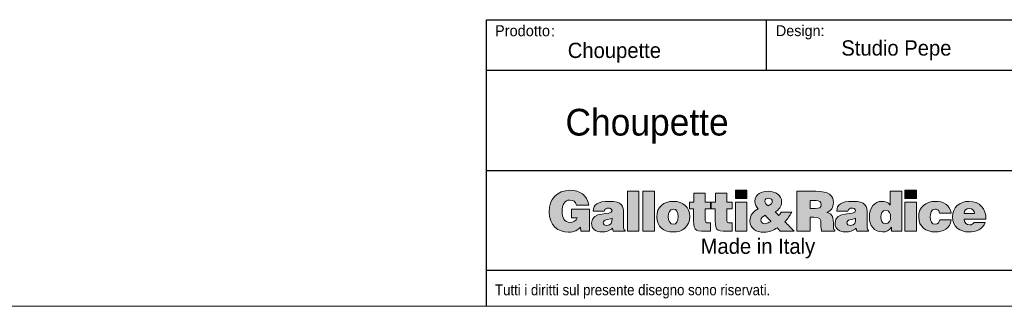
# Model space of a CAD drawing. Header units: millimetres. Extents: x 40 to 3320, y 40 to 2336.
# Tile 2 of 5: x 1304 to 2397, y 40 to 358. Entities that reach past the tile are written whole.
import ezdxf

# ---------------------------------------------------------------- set-up
doc = ezdxf.new("R2010")
doc.units = ezdxf.units.MM
doc.header["$LTSCALE"] = 8
doc.layers.add('ANNOTAZIONI', color=8, linetype='Continuous')
doc.styles.add('SLDTEXTSTYLE1', font='GOTHIC.TTF', dxfattribs={"width": 0.913})
doc.styles.add('SLDTEXTSTYLE2', font='arial.ttf', dxfattribs={"width": 0.948})
doc.styles.add('SLDTEXTSTYLE3', font='arial.ttf', dxfattribs={"width": 0.948})

# ---------------------------------------------------------------- blocks, each defined once
blk = doc.blocks.new('logo_punti di controllo')
at = {"layer": 'ANNOTAZIONI'}
h = blk.add_hatch(color=256, dxfattribs=at)
edge = h.paths.add_edge_path(flags=0)
edge.add_line((225.7, 24.5), (225.7, 85.5))
edge.add_line((225.7, 85.5), (176.2, 85.5))
edge.add_line((176.2, 85.5), (176.2, 61.6))
edge.add_line((176.2, 61.6), (192.1, 61.6))
edge.add_spline(control_points=[(192.1, 61.6), (190.3, 53.9), (180.9, 48.9), (173.5, 48.9), (155.3, 48.9), (150.4, 63.1), (150.4, 78.8), (150.4, 98.2), (157.2, 111.1), (171.4, 111.1), (180.8, 111.1), (187.3, 106.2), (189.9, 97.2)], knot_values=[31.661, 31.661, 31.661, 31.661, 32.661, 32.661, 32.661, 33.661, 33.661, 33.661, 34.661, 34.661, 34.661, 35.661, 35.661, 35.661, 35.661], weights=[1, 1, 1, 1, 1, 1, 1, 1, 1, 1, 1, 1, 1], degree=3, periodic=0)
edge.add_line((189.9, 97.2), (224.3, 97.2))
edge.add_spline(control_points=[(224.3, 97.2), (219.8, 124.3), (198.5, 138.1), (172, 138.1), (136.3, 138.1), (114.2, 113.9), (114.2, 78.6), (114.2, 40.2), (139.5, 21.9), (167.7, 21.9), (185, 21.9), (195, 28.3), (201, 35.4)], knot_values=[47.825, 47.825, 47.825, 47.825, 48.825, 48.825, 48.825, 49.825, 49.825, 49.825, 50.825, 50.825, 50.825, 51.825, 51.825, 51.825, 51.825], weights=[1, 1, 1, 1, 1, 1, 1, 1, 1, 1, 1, 1, 1], degree=3, periodic=0)
edge.add_line((201, 35.4), (202.4, 24.5))
edge.add_line((202.4, 24.5), (225.7, 24.5))
for points in [[(630.8, 138.1), (630.8, 115.4), (662.6, 115.4), (662.6, 138.1)], [(1100.9, 138.1), (1100.9, 115.4), (1132.8, 115.4), (1132.8, 138.1)], [(363.2, 24.8), (363.2, 135.2), (331.3, 135.2), (331.3, 24.8)], [(406, 24.8), (406, 135.2), (374.1, 135.2), (374.1, 24.8)], [(662.6, 24.8), (662.6, 105.1), (630.8, 105.1), (630.8, 24.8)], [(1132.8, 24.8), (1132.8, 105.1), (1100.9, 105.1), (1100.9, 24.8)]]:
    blk.add_hatch(color=256, dxfattribs=at).paths.add_polyline_path(points, flags=0)
h = blk.add_hatch(color=256, dxfattribs=at)
edge = h.paths.add_edge_path(flags=0)
edge.add_line((561.9, 24.8), (561.9, 47.7))
edge.add_spline(control_points=[(561.9, 47.7), (560.2, 47.7), (558.5, 47.7), (556.9, 47.7), (548, 47.7), (546.9, 50.3), (546.9, 57.6), (546.9, 67.3), (546.9, 77), (546.9, 86.7)], knot_values=[0, 0, 0, 0, 1.792, 1.792, 1.792, 2.792, 2.792, 2.792, 13.111, 13.111, 13.111, 13.111], weights=[1, 1, 1, 1, 1, 1, 1, 1, 1, 1], degree=3, periodic=0)
edge.add_line((546.9, 86.7), (562.2, 86.7))
edge.add_line((562.2, 86.7), (562.2, 105.1))
edge.add_line((562.2, 105.1), (546.9, 105.1))
edge.add_line((546.9, 105.1), (546.9, 130.1))
edge.add_line((546.9, 130.1), (515.5, 130.1))
edge.add_line((515.5, 130.1), (515.5, 105.1))
edge.add_line((515.5, 105.1), (503.7, 105.1))
edge.add_line((503.7, 105.1), (503.7, 86.7))
edge.add_line((503.7, 86.7), (515, 86.7))
edge.add_spline(control_points=[(515, 86.7), (515, 75.6), (515, 64.4), (515, 53.2), (515, 25.4), (520.1, 22.5), (561.9, 24.8)], knot_values=[74.044, 74.044, 74.044, 74.044, 85.937, 85.937, 85.937, 86.937, 86.937, 86.937, 86.937], weights=[1, 1, 1, 1, 1, 1, 1], degree=3, periodic=0)
h = blk.add_hatch(color=256, dxfattribs=at)
edge = h.paths.add_edge_path(flags=0)
edge.add_line((621.8, 24.8), (621.8, 47.7))
edge.add_spline(control_points=[(621.8, 47.7), (620.1, 47.7), (618.4, 47.7), (616.7, 47.7), (607.8, 47.7), (606.8, 50.3), (606.8, 57.6), (606.8, 67.3), (606.8, 77), (606.8, 86.7)], knot_values=[0, 0, 0, 0, 1.792, 1.792, 1.792, 2.792, 2.792, 2.792, 13.111, 13.111, 13.111, 13.111], weights=[1, 1, 1, 1, 1, 1, 1, 1, 1, 1], degree=3, periodic=0)
edge.add_line((606.8, 86.7), (622.1, 86.7))
edge.add_line((622.1, 86.7), (622.1, 105.1))
edge.add_line((622.1, 105.1), (606.8, 105.1))
edge.add_line((606.8, 105.1), (606.8, 130.1))
edge.add_line((606.8, 130.1), (575.3, 130.1))
edge.add_line((575.3, 130.1), (575.3, 105.1))
edge.add_line((575.3, 105.1), (563.5, 105.1))
edge.add_line((563.5, 105.1), (563.5, 86.7))
edge.add_line((563.5, 86.7), (574.9, 86.7))
edge.add_spline(control_points=[(574.9, 86.7), (574.9, 75.6), (574.9, 64.4), (574.9, 53.2), (574.9, 25.4), (579.9, 22.5), (621.8, 24.8)], knot_values=[74.041, 74.041, 74.041, 74.041, 85.934, 85.934, 85.934, 86.934, 86.934, 86.934, 86.934], weights=[1, 1, 1, 1, 1, 1, 1], degree=3, periodic=0)
h = blk.add_hatch(color=256, dxfattribs=at)
edge = h.paths.add_edge_path(flags=0)
edge.add_line((746.4, 34.2), (755.1, 24.8))
edge.add_line((755.1, 24.8), (793.4, 24.8))
edge.add_line((793.4, 24.8), (768.3, 50.7))
edge.add_spline(control_points=[(768.3, 50.7), (775.8, 58.7), (781.8, 67.9), (786.9, 77.5)], knot_values=[26.367462, 26.367462, 26.367462, 26.367462, 27.367462, 27.367462, 27.367462, 27.367462], weights=[1, 1, 1, 1], degree=3, periodic=0)
edge.add_line((786.9, 77.5), (757.7, 77.5))
edge.add_spline(control_points=[(757.7, 77.5), (755.9, 74), (753.6, 71), (750.5, 68.4)], knot_values=[37.686462, 37.686462, 37.686462, 37.686462, 38.686462, 38.686462, 38.686462, 38.686462], weights=[1, 1, 1, 1], degree=3, periodic=0)
edge.add_line((750.5, 68.4), (741, 78.2))
edge.add_spline(control_points=[(741, 78.2), (752.2, 84.3), (759, 92.9), (759, 106.1), (759, 123.8), (742.6, 135.2), (722.2, 135.2), (704.7, 135.2), (684.6, 128.3), (684.6, 107.6), (684.6, 99), (688.5, 92.9), (694.1, 86.9)], knot_values=[43.525807, 43.525807, 43.525807, 43.525807, 44.525807, 44.525807, 44.525807, 45.525807, 45.525807, 45.525807, 46.525807, 46.525807, 46.525807, 47.525807, 47.525807, 47.525807, 47.525807], weights=[1, 1, 1, 1, 1, 1, 1, 1, 1, 1, 1, 1, 1], degree=3, periodic=0)
edge.add_spline(control_points=[(694.1, 86.9), (680.2, 79.8), (671, 68.8), (671, 52.6), (671, 31.3), (689.7, 21.9), (709.9, 21.9), (724.3, 21.9), (739, 27.9), (746.4, 34.2)], knot_values=[47.525807, 47.525807, 47.525807, 47.525807, 48.525807, 48.525807, 48.525807, 49.525807, 49.525807, 49.525807, 50.525807, 50.525807, 50.525807, 50.525807], weights=[1, 1, 1, 1, 1, 1, 1, 1, 1, 1], degree=3, periodic=0)
edge = h.paths.add_edge_path(flags=0)
edge.add_line((713.6, 68.7), (727.8, 53.6))
edge.add_spline(control_points=[(727.8, 53.6), (729.8, 51.5), (729.1, 52), (724.6, 49.3)], knot_values=[0, 0, 0, 0, 1, 1, 1, 1], weights=[1, 1, 1, 1], degree=3, periodic=0)
edge.add_spline(control_points=[(724.6, 49.3), (721.6, 47.5), (715.9, 45.4), (712.4, 45.4), (706.1, 45.4), (701.6, 48.9), (701.6, 55.5), (701.6, 61.8), (707.6, 65.6), (713.6, 68.7)], knot_values=[1, 1, 1, 1, 2, 2, 2, 3, 3, 3, 4, 4, 4, 4], weights=[1, 1, 1, 1, 1, 1, 1, 1, 1, 1], degree=3, periodic=0)
edge = h.paths.add_edge_path(flags=0)
edge.add_spline(control_points=[(721.6, 94.9), (716.4, 98.4), (712.2, 102.2), (712.2, 107.7), (712.2, 113.9), (717.6, 116), (722.9, 116)], knot_values=[2, 2, 2, 2, 3, 3, 3, 4, 4, 4, 4], weights=[1, 1, 1, 1, 1, 1, 1], degree=3, periodic=0)
edge.add_spline(control_points=[(722.9, 116), (726.5, 116), (730.9, 114.5), (732.4, 111.1)], knot_values=[0, 0, 0, 0, 1, 1, 1, 1], weights=[1, 1, 1, 1], degree=3, periodic=0)
edge.add_spline(control_points=[(732.4, 111.1), (735.2, 102.1), (728.8, 98.2), (721.6, 94.9)], knot_values=[1, 1, 1, 1, 2, 2, 2, 2], weights=[1, 1, 1, 1], degree=3, periodic=0)
h = blk.add_hatch(color=256, dxfattribs=at)
edge = h.paths.add_edge_path(flags=0)
edge.add_line((837.7, 63.3), (848.7, 63.3))
edge.add_spline(control_points=[(848.7, 63.3), (865.6, 63.3), (868, 58.5), (868, 44.1), (868, 34.3), (869, 27.3), (869.9, 24.8)], knot_values=[0, 0, 0, 0, 1, 1, 1, 2, 2, 2, 2], weights=[1, 1, 1, 1, 1, 1, 1], degree=3, periodic=0)
edge.add_line((869.9, 24.8), (906.5, 24.8))
edge.add_line((906.5, 24.8), (906.5, 28.2))
edge.add_spline(control_points=[(906.5, 28.2), (902.2, 28.2), (902.7, 33.1), (902.7, 47.5), (902.7, 69.7), (895.6, 72.5), (884, 76.8)], knot_values=[16.174, 16.174, 16.174, 16.174, 17.174, 17.174, 17.174, 18.174, 18.174, 18.174, 18.174], weights=[1, 1, 1, 1, 1, 1, 1], degree=3, periodic=0)
edge.add_spline(control_points=[(884, 76.8), (896.8, 80.3), (902.5, 91), (902.5, 103.8), (902.5, 125.2), (890.4, 135.2), (853.6, 135.2), (836.3, 135.2), (818.9, 135.2), (801.5, 135.2)], knot_values=[18.174, 18.174, 18.174, 18.174, 19.174, 19.174, 19.174, 20.174, 20.174, 20.174, 38.639, 38.639, 38.639, 38.639], weights=[1, 1, 1, 1, 1, 1, 1, 1, 1, 1], degree=3, periodic=0)
edge.add_line((801.5, 135.2), (801.5, 24.8))
edge.add_line((801.5, 24.8), (837.7, 24.8))
edge.add_line((837.7, 24.8), (837.7, 63.3))
edge = h.paths.add_edge_path(flags=0)
edge.add_line((837.7, 87.5), (837.7, 109.4))
edge.add_spline(control_points=[(837.7, 109.4), (843.3, 109.4), (848.9, 109.4), (854.5, 109.4), (863, 109.4), (869.1, 105.7), (869.1, 97.9), (869.1, 90.3), (863.1, 87.5), (851.9, 87.5), (847.2, 87.5), (842.4, 87.5), (837.7, 87.5)], knot_values=[0, 0, 0, 0, 5.974, 5.974, 5.974, 6.974, 6.974, 6.974, 7.974, 7.974, 7.974, 13.024, 13.024, 13.024, 13.024], weights=[1, 1, 1, 1, 1, 1, 1, 1, 1, 1, 1, 1, 1], degree=3, periodic=0)
h = blk.add_hatch(color=256, dxfattribs=at)
edge = h.paths.add_edge_path(flags=0)
edge.add_line((1063.5, 24.8), (1092.2, 24.8))
edge.add_line((1092.2, 24.8), (1092.2, 135.2))
edge.add_line((1092.2, 135.2), (1060.3, 135.2))
edge.add_line((1060.3, 135.2), (1060.3, 97))
edge.add_spline(control_points=[(1060.3, 97), (1053.6, 105), (1046.5, 107.4), (1036.4, 107.4), (1017.2, 107.4), (1002.4, 90.1), (1002.4, 63.4), (1002.4, 40.8), (1014.6, 22.5), (1038.8, 22.5), (1049.1, 22.5), (1056, 25.7), (1063.5, 35.6)], knot_values=[63.921, 63.921, 63.921, 63.921, 64.921, 64.921, 64.921, 65.921, 65.921, 65.921, 66.921, 66.921, 66.921, 67.921, 67.921, 67.921, 67.921], weights=[1, 1, 1, 1, 1, 1, 1, 1, 1, 1, 1, 1, 1], degree=3, periodic=0)
edge.add_line((1063.5, 35.6), (1063.5, 24.8))
edge = h.paths.add_edge_path(flags=0)
edge.add_spline(control_points=[(1047.7, 82.8), (1058.3, 82.8), (1061.4, 73.1), (1061.4, 64.2), (1061.4, 54.9), (1057.8, 45.5), (1046.8, 45.5)], knot_values=[2, 2, 2, 2, 3, 3, 3, 4, 4, 4, 4], weights=[1, 1, 1, 1, 1, 1, 1], degree=3, periodic=0)
edge.add_spline(control_points=[(1046.8, 45.5), (1036.4, 45.5), (1034.2, 55.3), (1034.2, 63.8), (1034.2, 72.6), (1037.2, 82.8), (1047.7, 82.8)], knot_values=[0, 0, 0, 0, 1, 1, 1, 2, 2, 2, 2], weights=[1, 1, 1, 1, 1, 1, 1], degree=3, periodic=0)
h = blk.add_hatch(color=256, dxfattribs=at)
edge = h.paths.add_edge_path(flags=0)
edge.add_line((292, 24.8), (324.9, 24.8))
edge.add_line((324.9, 24.8), (324.9, 26.4))
edge.add_spline(control_points=[(324.9, 26.4), (320.8, 29.7), (320.6, 32), (320.6, 36.6), (320.6, 49.1), (320.6, 61.7), (320.6, 74.2), (320.6, 93.3), (318.3, 107.4), (280.3, 107.4), (248.6, 107.4), (236.5, 97.5), (236.5, 80.5)], knot_values=[0.543, 0.543, 0.543, 0.543, 1.543, 1.543, 1.543, 14.848, 14.848, 14.848, 15.848, 15.848, 15.848, 16.848, 16.848, 16.848, 16.848], weights=[1, 1, 1, 1, 1, 1, 1, 1, 1, 1, 1, 1, 1], degree=3, periodic=0)
edge.add_line((236.5, 80.5), (267.1, 80.5))
edge.add_spline(control_points=[(267.1, 80.5), (267.9, 87.4), (273.9, 88.3), (278.3, 88.3), (281.7, 88.3), (288.7, 87.5), (288.7, 81.7), (288.7, 66.7), (231.6, 83.2), (231.6, 46.7), (231.6, 30), (245.1, 22.5), (260.2, 22.5), (272.2, 22.5), (281.4, 25), (290.4, 33.4)], knot_values=[27.71, 27.71, 27.71, 27.71, 28.71, 28.71, 28.71, 29.71, 29.71, 29.71, 30.71, 30.71, 30.71, 31.71, 31.71, 31.71, 32.71, 32.71, 32.71, 32.71], weights=[1, 1, 1, 1, 1, 1, 1, 1, 1, 1, 1, 1, 1, 1, 1, 1], degree=3, periodic=0)
edge.add_line((290.4, 33.4), (292, 24.8))
edge = h.paths.add_edge_path(flags=0)
edge.add_spline(control_points=[(288.7, 60.4), (289.5, 49.3), (285.8, 40.6), (274.6, 40.6)], knot_values=[2, 2, 2, 2, 3, 3, 3, 3], weights=[1, 1, 1, 1], degree=3, periodic=0)
edge.add_spline(control_points=[(274.6, 40.6), (268.3, 40.6), (264.5, 43.4), (264.5, 47.4), (264.5, 57.8), (278.3, 55.3), (288.7, 60.4)], knot_values=[0, 0, 0, 0, 1, 1, 1, 2, 2, 2, 2], weights=[1, 1, 1, 1, 1, 1, 1], degree=3, periodic=0)
h = blk.add_hatch(color=256, dxfattribs=at)
edge = h.paths.add_edge_path(flags=0)
edge.add_spline(control_points=[(504.2, 65.7), (504.2, 90.7), (486.7, 107.4), (458.3, 107.4), (431.2, 107.4), (412.8, 92), (412.8, 64.1)], knot_values=[2, 2, 2, 2, 3, 3, 3, 4, 4, 4, 4], weights=[1, 1, 1, 1, 1, 1, 1], degree=3, periodic=0)
edge.add_spline(control_points=[(412.8, 64.1), (412.8, 36.6), (432.7, 22.5), (458.5, 22.5), (484.2, 22.5), (504.2, 36.3), (504.2, 65.7)], knot_values=[0, 0, 0, 0, 1, 1, 1, 2, 2, 2, 2], weights=[1, 1, 1, 1, 1, 1, 1], degree=3, periodic=0)
edge = h.paths.add_edge_path(flags=0)
edge.add_spline(control_points=[(458.5, 44), (450.4, 44), (444.7, 50.6), (444.7, 65.7), (444.7, 74.8), (447.9, 86), (458.8, 86)], knot_values=[2, 2, 2, 2, 3, 3, 3, 4, 4, 4, 4], weights=[1, 1, 1, 1, 1, 1, 1], degree=3, periodic=0)
edge.add_spline(control_points=[(458.8, 86), (467.1, 86.4), (472.3, 77.5), (472.3, 65.7), (472.3, 50.6), (467.1, 44), (458.5, 44)], knot_values=[0, 0, 0, 0, 1, 1, 1, 2, 2, 2, 2], weights=[1, 1, 1, 1, 1, 1, 1], degree=3, periodic=0)
h = blk.add_hatch(color=256, dxfattribs=at)
edge = h.paths.add_edge_path(flags=0)
edge.add_line((967.4, 24.8), (1000.4, 24.8))
edge.add_line((1000.4, 24.8), (1000.4, 26.4))
edge.add_spline(control_points=[(1000.4, 26.4), (996.3, 29.7), (996.1, 32), (996.1, 36.6), (996.1, 49.1), (996.1, 61.7), (996.1, 74.2), (996.1, 93.3), (993.8, 107.4), (955.8, 107.4), (924.1, 107.4), (912, 97.5), (912, 80.5)], knot_values=[0.543, 0.543, 0.543, 0.543, 1.543, 1.543, 1.543, 14.848, 14.848, 14.848, 15.848, 15.848, 15.848, 16.848, 16.848, 16.848, 16.848], weights=[1, 1, 1, 1, 1, 1, 1, 1, 1, 1, 1, 1, 1], degree=3, periodic=0)
edge.add_line((912, 80.5), (942.6, 80.5))
edge.add_spline(control_points=[(942.6, 80.5), (943.4, 87.4), (949.4, 88.3), (953.8, 88.3), (957.2, 88.3), (964.2, 87.5), (964.2, 81.7), (964.2, 66.7), (907.1, 83.2), (907.1, 46.7), (907.1, 30), (920.6, 22.5), (935.7, 22.5), (947.7, 22.5), (956.9, 25), (965.9, 33.4)], knot_values=[27.709, 27.709, 27.709, 27.709, 28.709, 28.709, 28.709, 29.709, 29.709, 29.709, 30.709, 30.709, 30.709, 31.709, 31.709, 31.709, 32.709, 32.709, 32.709, 32.709], weights=[1, 1, 1, 1, 1, 1, 1, 1, 1, 1, 1, 1, 1, 1, 1, 1], degree=3, periodic=0)
edge.add_line((965.9, 33.4), (967.4, 24.8))
edge = h.paths.add_edge_path(flags=0)
edge.add_spline(control_points=[(964.2, 60.4), (965, 49.3), (961.3, 40.6), (950.1, 40.6)], knot_values=[2, 2, 2, 2, 3, 3, 3, 3], weights=[1, 1, 1, 1], degree=3, periodic=0)
edge.add_spline(control_points=[(950.1, 40.6), (943.8, 40.6), (940, 43.4), (940, 47.4), (940, 57.8), (953.8, 55.3), (964.2, 60.4)], knot_values=[0, 0, 0, 0, 1, 1, 1, 2, 2, 2, 2], weights=[1, 1, 1, 1, 1, 1, 1], degree=3, periodic=0)
h = blk.add_hatch(color=256, dxfattribs=at)
edge = h.paths.add_edge_path(flags=0)
edge.add_line((1196.6, 74.5), (1228.9, 74.5))
edge.add_spline(control_points=[(1228.9, 74.5), (1226.6, 98.2), (1206.4, 107.4), (1184.9, 107.4), (1158.4, 107.4), (1139.1, 91.6), (1139.1, 64.2), (1139.1, 37.1), (1159, 22.5), (1184.9, 22.5), (1207.2, 22.5), (1226.8, 31.6), (1229.5, 55.9)], knot_values=[0, 0, 0, 0, 1, 1, 1, 2, 2, 2, 3, 3, 3, 4, 4, 4, 4], weights=[1, 1, 1, 1, 1, 1, 1, 1, 1, 1, 1, 1, 1], degree=3, periodic=0)
edge.add_line((1229.5, 55.9), (1197.4, 55.9))
edge.add_spline(control_points=[(1197.4, 55.9), (1196.4, 49.7), (1193.2, 44), (1184.9, 44), (1175.6, 44), (1171, 52), (1171, 64.1), (1171, 73.6), (1173, 86), (1184.9, 86), (1188.5, 86), (1191.2, 84.9), (1193.2, 82.8)], knot_values=[15.404, 15.404, 15.404, 15.404, 16.404, 16.404, 16.404, 17.404, 17.404, 17.404, 18.404, 18.404, 18.404, 19.404, 19.404, 19.404, 19.404], weights=[1, 1, 1, 1, 1, 1, 1, 1, 1, 1, 1, 1, 1], degree=3, periodic=0)
edge.add_spline(control_points=[(1193.2, 82.8), (1195.2, 80.8), (1196.4, 78), (1196.6, 74.5)], knot_values=[19.404, 19.404, 19.404, 19.404, 20.404, 20.404, 20.404, 20.404], weights=[1, 1, 1, 1], degree=3, periodic=0)
h = blk.add_hatch(color=256, dxfattribs=at)
edge = h.paths.add_edge_path(flags=0)
edge.add_line((1264.9, 57.8), (1325.8, 57.8))
edge.add_spline(control_points=[(1325.8, 57.8), (1326.2, 86.9), (1308.3, 107.4), (1278.5, 107.4), (1252.8, 107.4), (1233, 90.6), (1233, 64.2), (1233, 37.2), (1253, 22.5), (1278.7, 22.5), (1297.4, 22.5), (1317.6, 29.1), (1323.1, 49)], knot_values=[0, 0, 0, 0, 1, 1, 1, 2, 2, 2, 3, 3, 3, 4, 4, 4, 4], weights=[1, 1, 1, 1, 1, 1, 1, 1, 1, 1, 1, 1, 1], degree=3, periodic=0)
edge.add_line((1323.1, 49), (1292.7, 49))
edge.add_spline(control_points=[(1292.7, 49), (1290.4, 44.3), (1285.8, 42), (1280.7, 42), (1272.3, 42), (1264.9, 48.3), (1264.9, 57.8)], knot_values=[14.806, 14.806, 14.806, 14.806, 15.806, 15.806, 15.806, 16.806, 16.806, 16.806, 16.806], weights=[1, 1, 1, 1, 1, 1, 1], degree=3, periodic=0)
edge = h.paths.add_edge_path(flags=0)
edge.add_line((1293.9, 74), (1264.9, 74))
edge.add_spline(control_points=[(1264.9, 74), (1264.9, 82.6), (1270.3, 88), (1279.8, 88), (1287.3, 88), (1293.9, 81.4), (1293.9, 74)], knot_values=[0, 0, 0, 0, 1, 1, 1, 2, 2, 2, 2], weights=[1, 1, 1, 1, 1, 1, 1], degree=3, periodic=0)
at = {"color": 7, "linetype": 'Continuous', "lineweight": 18}
for points, knots in [([(224.3, 97.2), (219.8, 124.3), (198.5, 138.1), (172, 138.1), (136.3, 138.1), (114.2, 113.9), (114.2, 78.6), (114.2, 40.2), (139.5, 21.9), (167.7, 21.9), (185, 21.9), (195, 28.3), (201, 35.4)], [47.825, 47.825, 47.825, 47.825, 48.825, 48.825, 48.825, 49.825, 49.825, 49.825, 50.825, 50.825, 50.825, 51.825, 51.825, 51.825, 51.825]), ([(192.1, 61.6), (190.3, 53.9), (180.9, 48.9), (173.5, 48.9), (155.3, 48.9), (150.4, 63.1), (150.4, 78.8), (150.4, 98.2), (157.2, 111.1), (171.4, 111.1), (180.8, 111.1), (187.3, 106.2), (189.9, 97.2)], [31.661, 31.661, 31.661, 31.661, 32.661, 32.661, 32.661, 33.661, 33.661, 33.661, 34.661, 34.661, 34.661, 35.661, 35.661, 35.661, 35.661]), ([(741, 78.2), (752.2, 84.3), (759, 92.9), (759, 106.1), (759, 123.8), (742.6, 135.2), (722.2, 135.2), (704.7, 135.2), (684.6, 128.3), (684.6, 107.6), (684.6, 99), (688.5, 92.9), (694.1, 86.9)], [43.525807, 43.525807, 43.525807, 43.525807, 44.525807, 44.525807, 44.525807, 45.525807, 45.525807, 45.525807, 46.525807, 46.525807, 46.525807, 47.525807, 47.525807, 47.525807, 47.525807]), ([(721.6, 94.9), (716.4, 98.4), (712.2, 102.2), (712.2, 107.7), (712.2, 113.9), (717.6, 116), (722.9, 116)], [2, 2, 2, 2, 3, 3, 3, 4, 4, 4, 4]), ([(884, 76.8), (896.8, 80.3), (902.5, 91), (902.5, 103.8), (902.5, 125.2), (890.4, 135.2), (853.6, 135.2), (836.3, 135.2), (818.9, 135.2), (801.5, 135.2)], [18.174, 18.174, 18.174, 18.174, 19.174, 19.174, 19.174, 20.174, 20.174, 20.174, 38.639, 38.639, 38.639, 38.639]), ([(837.7, 109.4), (843.3, 109.4), (848.9, 109.4), (854.5, 109.4), (863, 109.4), (869.1, 105.7), (869.1, 97.9), (869.1, 90.3), (863.1, 87.5), (851.9, 87.5), (847.2, 87.5), (842.4, 87.5), (837.7, 87.5)], [0, 0, 0, 0, 5.974, 5.974, 5.974, 6.974, 6.974, 6.974, 7.974, 7.974, 7.974, 13.024, 13.024, 13.024, 13.024]), ([(267.1, 80.5), (267.9, 87.4), (273.9, 88.3), (278.3, 88.3), (281.7, 88.3), (288.7, 87.5), (288.7, 81.7), (288.7, 66.7), (231.6, 83.2), (231.6, 46.7), (231.6, 30), (245.1, 22.5), (260.2, 22.5), (272.2, 22.5), (281.4, 25), (290.4, 33.4)], [27.71, 27.71, 27.71, 27.71, 28.71, 28.71, 28.71, 29.71, 29.71, 29.71, 30.71, 30.71, 30.71, 31.71, 31.71, 31.71, 32.71, 32.71, 32.71, 32.71]), ([(324.9, 26.4), (320.8, 29.7), (320.6, 32), (320.6, 36.6), (320.6, 49.1), (320.6, 61.7), (320.6, 74.2), (320.6, 93.3), (318.3, 107.4), (280.3, 107.4), (248.6, 107.4), (236.5, 97.5), (236.5, 80.5)], [0.543, 0.543, 0.543, 0.543, 1.543, 1.543, 1.543, 14.848, 14.848, 14.848, 15.848, 15.848, 15.848, 16.848, 16.848, 16.848, 16.848]), ([(504.2, 65.7), (504.2, 90.7), (486.7, 107.4), (458.3, 107.4), (431.2, 107.4), (412.8, 92), (412.8, 64.1)], [2, 2, 2, 2, 3, 3, 3, 4, 4, 4, 4]), ([(458.5, 44), (450.4, 44), (444.7, 50.6), (444.7, 65.7), (444.7, 74.8), (447.9, 86), (458.8, 86)], [2, 2, 2, 2, 3, 3, 3, 4, 4, 4, 4]), ([(458.8, 86), (467.1, 86.4), (472.3, 77.5), (472.3, 65.7), (472.3, 50.6), (467.1, 44), (458.5, 44)], [0, 0, 0, 0, 1, 1, 1, 2, 2, 2, 2]), ([(515, 86.7), (515, 75.6), (515, 64.4), (515, 53.2), (515, 25.4), (520.1, 22.5), (561.9, 24.8)], [74.044, 74.044, 74.044, 74.044, 85.937, 85.937, 85.937, 86.937, 86.937, 86.937, 86.937]), ([(561.9, 47.7), (560.2, 47.7), (558.5, 47.7), (556.9, 47.7), (548, 47.7), (546.9, 50.3), (546.9, 57.6), (546.9, 67.3), (546.9, 77), (546.9, 86.7)], [0, 0, 0, 0, 1.792, 1.792, 1.792, 2.792, 2.792, 2.792, 13.111, 13.111, 13.111, 13.111]), ([(574.9, 86.7), (574.9, 75.6), (574.9, 64.4), (574.9, 53.2), (574.9, 25.4), (579.9, 22.5), (621.8, 24.8)], [74.041, 74.041, 74.041, 74.041, 85.934, 85.934, 85.934, 86.934, 86.934, 86.934, 86.934]), ([(621.8, 47.7), (620.1, 47.7), (618.4, 47.7), (616.7, 47.7), (607.8, 47.7), (606.8, 50.3), (606.8, 57.6), (606.8, 67.3), (606.8, 77), (606.8, 86.7)], [0, 0, 0, 0, 1.792, 1.792, 1.792, 2.792, 2.792, 2.792, 13.111, 13.111, 13.111, 13.111]), ([(694.1, 86.9), (680.2, 79.8), (671, 68.8), (671, 52.6), (671, 31.3), (689.7, 21.9), (709.9, 21.9), (724.3, 21.9), (739, 27.9), (746.4, 34.2)], [47.525807, 47.525807, 47.525807, 47.525807, 48.525807, 48.525807, 48.525807, 49.525807, 49.525807, 49.525807, 50.525807, 50.525807, 50.525807, 50.525807]), ([(942.6, 80.5), (943.4, 87.4), (949.4, 88.3), (953.8, 88.3), (957.2, 88.3), (964.2, 87.5), (964.2, 81.7), (964.2, 66.7), (907.1, 83.2), (907.1, 46.7), (907.1, 30), (920.6, 22.5), (935.7, 22.5), (947.7, 22.5), (956.9, 25), (965.9, 33.4)], [27.709, 27.709, 27.709, 27.709, 28.709, 28.709, 28.709, 29.709, 29.709, 29.709, 30.709, 30.709, 30.709, 31.709, 31.709, 31.709, 32.709, 32.709, 32.709, 32.709]), ([(1000.4, 26.4), (996.3, 29.7), (996.1, 32), (996.1, 36.6), (996.1, 49.1), (996.1, 61.7), (996.1, 74.2), (996.1, 93.3), (993.8, 107.4), (955.8, 107.4), (924.1, 107.4), (912, 97.5), (912, 80.5)], [0.543, 0.543, 0.543, 0.543, 1.543, 1.543, 1.543, 14.848, 14.848, 14.848, 15.848, 15.848, 15.848, 16.848, 16.848, 16.848, 16.848]), ([(1060.3, 97), (1053.6, 105), (1046.5, 107.4), (1036.4, 107.4), (1017.2, 107.4), (1002.4, 90.1), (1002.4, 63.4), (1002.4, 40.8), (1014.6, 22.5), (1038.8, 22.5), (1049.1, 22.5), (1056, 25.7), (1063.5, 35.6)], [63.921, 63.921, 63.921, 63.921, 64.921, 64.921, 64.921, 65.921, 65.921, 65.921, 66.921, 66.921, 66.921, 67.921, 67.921, 67.921, 67.921]), ([(1046.8, 45.5), (1036.4, 45.5), (1034.2, 55.3), (1034.2, 63.8), (1034.2, 72.6), (1037.2, 82.8), (1047.7, 82.8)], [0, 0, 0, 0, 1, 1, 1, 2, 2, 2, 2]), ([(1047.7, 82.8), (1058.3, 82.8), (1061.4, 73.1), (1061.4, 64.2), (1061.4, 54.9), (1057.8, 45.5), (1046.8, 45.5)], [2, 2, 2, 2, 3, 3, 3, 4, 4, 4, 4]), ([(1228.9, 74.5), (1226.6, 98.2), (1206.4, 107.4), (1184.9, 107.4), (1158.4, 107.4), (1139.1, 91.6), (1139.1, 64.2), (1139.1, 37.1), (1159, 22.5), (1184.9, 22.5), (1207.2, 22.5), (1226.8, 31.6), (1229.5, 55.9)], [0, 0, 0, 0, 1, 1, 1, 2, 2, 2, 3, 3, 3, 4, 4, 4, 4]), ([(1197.4, 55.9), (1196.4, 49.7), (1193.2, 44), (1184.9, 44), (1175.6, 44), (1171, 52), (1171, 64.1), (1171, 73.6), (1173, 86), (1184.9, 86), (1188.5, 86), (1191.2, 84.9), (1193.2, 82.8)], [15.404, 15.404, 15.404, 15.404, 16.404, 16.404, 16.404, 17.404, 17.404, 17.404, 18.404, 18.404, 18.404, 19.404, 19.404, 19.404, 19.404]), ([(1325.8, 57.8), (1326.2, 86.9), (1308.3, 107.4), (1278.5, 107.4), (1252.8, 107.4), (1233, 90.6), (1233, 64.2), (1233, 37.2), (1253, 22.5), (1278.7, 22.5), (1297.4, 22.5), (1317.6, 29.1), (1323.1, 49)], [0, 0, 0, 0, 1, 1, 1, 2, 2, 2, 3, 3, 3, 4, 4, 4, 4]), ([(1264.9, 74), (1264.9, 82.6), (1270.3, 88), (1279.8, 88), (1287.3, 88), (1293.9, 81.4), (1293.9, 74)], [0, 0, 0, 0, 1, 1, 1, 2, 2, 2, 2]), ([(274.6, 40.6), (268.3, 40.6), (264.5, 43.4), (264.5, 47.4), (264.5, 57.8), (278.3, 55.3), (288.7, 60.4)], [0, 0, 0, 0, 1, 1, 1, 2, 2, 2, 2]), ([(412.8, 64.1), (412.8, 36.6), (432.7, 22.5), (458.5, 22.5), (484.2, 22.5), (504.2, 36.3), (504.2, 65.7)], [0, 0, 0, 0, 1, 1, 1, 2, 2, 2, 2]), ([(724.6, 49.3), (721.6, 47.5), (715.9, 45.4), (712.4, 45.4), (706.1, 45.4), (701.6, 48.9), (701.6, 55.5), (701.6, 61.8), (707.6, 65.6), (713.6, 68.7)], [1, 1, 1, 1, 2, 2, 2, 3, 3, 3, 4, 4, 4, 4]), ([(848.7, 63.3), (865.6, 63.3), (868, 58.5), (868, 44.1), (868, 34.3), (869, 27.3), (869.9, 24.8)], [0, 0, 0, 0, 1, 1, 1, 2, 2, 2, 2]), ([(906.5, 28.2), (902.2, 28.2), (902.7, 33.1), (902.7, 47.5), (902.7, 69.7), (895.6, 72.5), (884, 76.8)], [16.174, 16.174, 16.174, 16.174, 17.174, 17.174, 17.174, 18.174, 18.174, 18.174, 18.174]), ([(950.1, 40.6), (943.8, 40.6), (940, 43.4), (940, 47.4), (940, 57.8), (953.8, 55.3), (964.2, 60.4)], [0, 0, 0, 0, 1, 1, 1, 2, 2, 2, 2]), ([(1292.7, 49), (1290.4, 44.3), (1285.8, 42), (1280.7, 42), (1272.3, 42), (1264.9, 48.3), (1264.9, 57.8)], [14.806, 14.806, 14.806, 14.806, 15.806, 15.806, 15.806, 16.806, 16.806, 16.806, 16.806])]:
    blk.add_open_spline(points, degree=3, knots=knots, dxfattribs=at)
for points, degree in [([(630.8, 138.1), (630.8, 126.7), (630.8, 115.4)], 2), ([(662.6, 138.1), (646.7, 138.1), (630.8, 138.1)], 2), ([(662.6, 115.4), (662.6, 126.7), (662.6, 138.1)], 2), ([(1100.9, 138.1), (1100.9, 126.7), (1100.9, 115.4)], 2), ([(1132.8, 138.1), (1116.8, 138.1), (1100.9, 138.1)], 2), ([(1132.8, 115.4), (1132.8, 126.7), (1132.8, 138.1)], 2), ([(331.3, 135.2), (331.3, 80), (331.3, 24.8)], 2), ([(363.2, 135.2), (347.2, 135.2), (331.3, 135.2)], 2), ([(363.2, 24.8), (363.2, 80), (363.2, 135.2)], 2), ([(374.1, 135.2), (374.1, 80), (374.1, 24.8)], 2), ([(406, 135.2), (390.1, 135.2), (374.1, 135.2)], 2), ([(406, 24.8), (406, 80), (406, 135.2)], 2), ([(515.5, 130.1), (515.5, 121.8), (515.5, 113.5), (515.5, 105.1)], 3), ([(546.9, 130.1), (536.4, 130.1), (526, 130.1), (515.5, 130.1)], 3), ([(546.9, 105.1), (546.9, 113.5), (546.9, 121.8), (546.9, 130.1)], 3), ([(575.3, 130.1), (575.3, 121.8), (575.3, 113.5), (575.3, 105.1)], 3), ([(606.8, 130.1), (596.3, 130.1), (585.8, 130.1), (575.3, 130.1)], 3), ([(606.8, 105.1), (606.8, 113.5), (606.8, 121.8), (606.8, 130.1)], 3), ([(630.8, 115.4), (646.7, 115.4), (662.6, 115.4)], 2), ([(732.4, 111.1), (735.2, 102.1), (728.8, 98.2), (721.6, 94.9)], 3), ([(722.9, 116), (726.5, 116), (730.9, 114.5), (732.4, 111.1)], 3), ([(801.5, 135.2), (801.5, 98.4), (801.5, 61.6), (801.5, 24.8)], 3), ([(837.7, 87.5), (837.7, 94.8), (837.7, 102.1), (837.7, 109.4)], 3), ([(1060.3, 135.2), (1060.3, 122.5), (1060.3, 109.7), (1060.3, 97)], 3), ([(1092.2, 135.2), (1081.5, 135.2), (1070.9, 135.2), (1060.3, 135.2)], 3), ([(1092.2, 24.8), (1092.2, 61.6), (1092.2, 98.4), (1092.2, 135.2)], 3), ([(1100.9, 115.4), (1116.8, 115.4), (1132.8, 115.4)], 2), ([(176.2, 85.5), (176.2, 77.5), (176.2, 69.6), (176.2, 61.6)], 3), ([(225.7, 85.5), (209.2, 85.5), (192.7, 85.5), (176.2, 85.5)], 3), ([(189.9, 97.2), (201.4, 97.2), (212.8, 97.2), (224.3, 97.2)], 3), ([(225.7, 24.5), (225.7, 44.9), (225.7, 65.2), (225.7, 85.5)], 3), ([(503.7, 105.1), (503.7, 99), (503.7, 92.9), (503.7, 86.7)], 3), ([(515.5, 105.1), (511.5, 105.1), (507.6, 105.1), (503.7, 105.1)], 3), ([(503.7, 86.7), (507.5, 86.7), (511.2, 86.7), (515, 86.7)], 3), ([(562.2, 105.1), (557.1, 105.1), (552, 105.1), (546.9, 105.1)], 3), ([(546.9, 86.7), (552, 86.7), (557.1, 86.7), (562.2, 86.7)], 3), ([(562.2, 86.7), (562.2, 92.9), (562.2, 99), (562.2, 105.1)], 3), ([(563.5, 105.1), (563.5, 99), (563.5, 92.9), (563.5, 86.7)], 3), ([(575.3, 105.1), (571.4, 105.1), (567.5, 105.1), (563.5, 105.1)], 3), ([(563.5, 86.7), (567.3, 86.7), (571.1, 86.7), (574.9, 86.7)], 3), ([(622.1, 105.1), (617, 105.1), (611.9, 105.1), (606.8, 105.1)], 3), ([(606.8, 86.7), (611.9, 86.7), (617, 86.7), (622.1, 86.7)], 3), ([(622.1, 86.7), (622.1, 92.9), (622.1, 99), (622.1, 105.1)], 3), ([(630.8, 105.1), (630.8, 65), (630.8, 24.8)], 2), ([(662.6, 105.1), (646.7, 105.1), (630.8, 105.1)], 2), ([(662.6, 24.8), (662.6, 65), (662.6, 105.1)], 2), ([(1100.9, 105.1), (1100.9, 65), (1100.9, 24.8)], 2), ([(1132.8, 105.1), (1116.8, 105.1), (1100.9, 105.1)], 2), ([(1132.8, 24.8), (1132.8, 65), (1132.8, 105.1)], 2), ([(1193.2, 82.8), (1195.2, 80.8), (1196.4, 78), (1196.6, 74.5)], 3), ([(176.2, 61.6), (181.5, 61.6), (186.8, 61.6), (192.1, 61.6)], 3), ([(236.5, 80.5), (246.7, 80.5), (256.9, 80.5), (267.1, 80.5)], 3), ([(288.7, 60.4), (289.5, 49.3), (285.8, 40.6), (274.6, 40.6)], 3), ([(713.6, 68.7), (718.3, 63.6), (723.1, 58.6), (727.8, 53.6)], 3), ([(750.5, 68.4), (747.4, 71.6), (744.2, 74.9), (741, 78.2)], 3), ([(757.7, 77.5), (755.9, 74), (753.6, 71), (750.5, 68.4)], 3), ([(786.9, 77.5), (777.1, 77.5), (767.4, 77.5), (757.7, 77.5)], 3), ([(768.3, 50.7), (775.8, 58.7), (781.8, 67.9), (786.9, 77.5)], 3), ([(837.7, 63.3), (841.4, 63.3), (845, 63.3), (848.7, 63.3)], 3), ([(837.7, 24.8), (837.7, 37.6), (837.7, 50.5), (837.7, 63.3)], 3), ([(912, 80.5), (922.2, 80.5), (932.4, 80.5), (942.6, 80.5)], 3), ([(964.2, 60.4), (965, 49.3), (961.3, 40.6), (950.1, 40.6)], 3), ([(1196.6, 74.5), (1207.4, 74.5), (1218.1, 74.5), (1228.9, 74.5)], 3), ([(1229.5, 55.9), (1218.8, 55.9), (1208.1, 55.9), (1197.4, 55.9)], 3), ([(1293.9, 74), (1284.2, 74), (1274.6, 74), (1264.9, 74)], 3), ([(1264.9, 57.8), (1285.2, 57.8), (1305.5, 57.8), (1325.8, 57.8)], 3), ([(201, 35.4), (201.4, 31.8), (201.9, 28.1), (202.4, 24.5)], 3), ([(290.4, 33.4), (290.9, 30.5), (291.4, 27.7), (292, 24.8)], 3), ([(561.9, 24.8), (561.9, 32.4), (561.9, 40), (561.9, 47.7)], 3), ([(621.8, 24.8), (621.8, 32.4), (621.8, 40), (621.8, 47.7)], 3), ([(727.8, 53.6), (729.8, 51.5), (729.1, 52), (724.6, 49.3)], 3), ([(746.4, 34.2), (749.3, 31.1), (752.2, 27.9), (755.1, 24.8)], 3), ([(793.4, 24.8), (785.1, 33.5), (776.7, 42.1), (768.3, 50.7)], 3), ([(906.5, 24.8), (906.5, 25.9), (906.5, 27.1), (906.5, 28.2)], 3), ([(965.9, 33.4), (966.4, 30.5), (966.9, 27.7), (967.4, 24.8)], 3), ([(1063.5, 35.6), (1063.5, 32), (1063.5, 28.4), (1063.5, 24.8)], 3), ([(1323.1, 49), (1313, 49), (1302.8, 49), (1292.7, 49)], 3), ([(202.4, 24.5), (210.1, 24.5), (217.9, 24.5), (225.7, 24.5)], 3), ([(292, 24.8), (302.9, 24.8), (313.9, 24.8), (324.9, 24.8)], 3), ([(324.9, 24.8), (324.9, 25.3), (324.9, 25.8), (324.9, 26.4)], 3), ([(331.3, 24.8), (347.2, 24.8), (363.2, 24.8)], 2), ([(374.1, 24.8), (390.1, 24.8), (406, 24.8)], 2), ([(630.8, 24.8), (646.7, 24.8), (662.6, 24.8)], 2), ([(755.1, 24.8), (767.9, 24.8), (780.7, 24.8), (793.4, 24.8)], 3), ([(801.5, 24.8), (813.6, 24.8), (825.6, 24.8), (837.7, 24.8)], 3), ([(869.9, 24.8), (882.1, 24.8), (894.3, 24.8), (906.5, 24.8)], 3), ([(967.4, 24.8), (978.4, 24.8), (989.4, 24.8), (1000.4, 24.8)], 3), ([(1000.4, 24.8), (1000.4, 25.3), (1000.4, 25.8), (1000.4, 26.4)], 3), ([(1063.5, 24.8), (1073.1, 24.8), (1082.6, 24.8), (1092.2, 24.8)], 3), ([(1100.9, 24.8), (1116.8, 24.8), (1132.8, 24.8)], 2)]:
    blk.add_open_spline(points, degree=degree, dxfattribs=at)
blk = doc.blocks.new('SW_NOTE_0')
at = {"layer": 'ANNOTAZIONI', "color": 0, "attachment_point": 1}
for s, insert, char_height, style in [('Prodotto', (0, 15.7), 12.19, 'SLDTEXTSTYLE2'), (':', (62.2, 15.5), 12, 'SLDTEXTSTYLE1')]:
    blk.add_mtext(s, dxfattribs=dict(at, insert=insert, char_height=char_height, style=style))

msp = doc.modelspace()

# ---------------------------------------------------------------- linework, layer by layer
at = {"color": 7, "linetype": 'Continuous', "lineweight": 18}
msp.add_line((40, 40), (3320, 40), dxfattribs=at)
at = {"layer": 'ANNOTAZIONI'}
for p, q in [((1822.41, 40), (1822.41, 358.01)), ((1822.41, 358.01), (3320, 358.01)), ((2132.68, 358.01), (2132.68, 302.13)), ((1822.41, 302.13), (2908.56, 302.13)), ((2449.79, 190.37), (1822.41, 190.37)), ((1822.4, 80), (3320.01, 80))]:
    msp.add_line(p, q, dxfattribs=at)

# ---------------------------------------------------------------- block references
msp.add_blockref('SW_NOTE_0', (1831.79, 336.14), dxfattribs=at)
at = {"layer": 'ANNOTAZIONI', "xscale": 0.4000000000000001, "yscale": 0.4000000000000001, "zscale": 0.4000000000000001}
msp.add_blockref('logo_punti di controllo', (1846.15, 113.5), dxfattribs=at)

# ---------------------------------------------------------------- texts
at = {"layer": 'ANNOTAZIONI', "attachment_point": 1}
for s, insert, char_height, style in [('Design:', (2143.42, 351.8), 12, 'SLDTEXTSTYLE2'), ('Choupette', (1912.49, 332.44), 16.933, 'SLDTEXTSTYLE2'), ('Studio Pepe', (2215.99, 335.09), 16.9333, 'SLDTEXTSTYLE2'), ('Choupette', (1909.95, 259.09), 29.633, 'SLDTEXTSTYLE2'), ('Made in Italy', (2059.88, 115.16), 16.9333, 'SLDTEXTSTYLE3'), ('Tutti i diritti sul presente disegno sono riservati.', (1831.79, 64.26), 12, 'SLDTEXTSTYLE1')]:
    msp.add_mtext(s, dxfattribs=dict(at, insert=insert, char_height=char_height, style=style))

doc.saveas('drawing.dxf')
